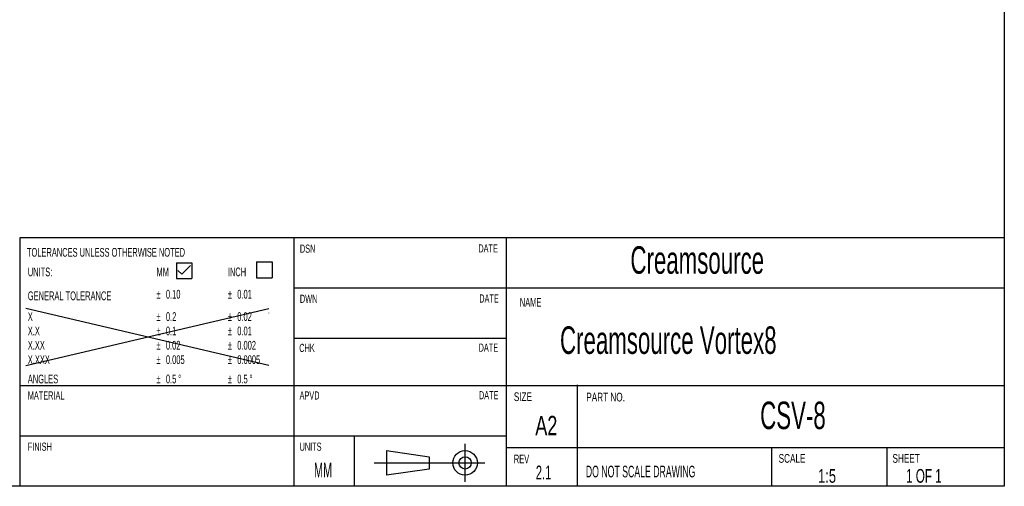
# Model space of a CAD drawing. Header units: millimetres. Extents: x 9 to 583, y 10 to 410.
# Tile 76 of 122: x 404 to 583, y 10 to 95. Entities that reach past the tile are written whole.
import ezdxf

# ---------------------------------------------------------------- set-up
doc = ezdxf.new("R2010")
doc.units = ezdxf.units.MM
doc.linetypes.add('CENTER', pattern=[10.16, 6.35, -1.27, 1.27, -1.27])
doc.layers.add('DEFAULT_1', color=116, linetype='CENTER')
doc.layers.add('SLD-0', color=179, linetype='Continuous')
doc.styles.add('SLDTEXTSTYLE0', font='TXT', dxfattribs={"width": 0.605})
doc.styles.add('SLDTEXTSTYLE1', font='TXT', dxfattribs={"width": 0.56})
doc.styles.add('SLDTEXTSTYLE2', font='TXT', dxfattribs={"width": 0.7})
doc.styles.add('SLDTEXTSTYLE3', font='TXT', dxfattribs={"width": 0.633333})

# ---------------------------------------------------------------- blocks, each defined once
blk = doc.blocks.new('SW_NOTE_0')
at = {"layer": 'SLD-0', "color": 0, "char_height": 1.59, "attachment_point": 1, "style": 'SLDTEXTSTYLE1'}
for s, insert in [('X', (0, 2.05)), ('X.X', (0, -0.56)), ('X.XX', (0, -3.16)), ('X.XXX', (0, -5.77))]:
    blk.add_mtext(s, dxfattribs=dict(at, insert=insert))
blk = doc.blocks.new('SW_NOTE_0_1')
at = {"layer": 'SLD-0', "color": 0, "char_height": 1.59, "attachment_point": 1, "style": 'SLDTEXTSTYLE1'}
for s, insert in [('%%p', (0, 2.05)), ('0.2', (1.71, 2.05)), ('%%p', (0, -0.56)), ('0.1', (1.71, -0.56)), ('%%p', (0, -3.16)), ('0.02', (1.71, -3.16)), ('%%p', (0, -5.77)), ('0.005', (1.71, -5.77))]:
    blk.add_mtext(s, dxfattribs=dict(at, insert=insert))
blk = doc.blocks.new('SW_NOTE_0_2')
at = {"layer": 'SLD-0', "color": 0, "char_height": 1.59, "attachment_point": 1, "style": 'SLDTEXTSTYLE1'}
for s, insert in [('%%p', (0, 2.05)), ('0.02', (1.71, 2.05)), ('%%p', (0, -0.56)), ('0.01', (1.71, -0.56)), ('%%p', (0, -3.16)), ('0.002', (1.71, -3.16)), ('%%p', (0, -5.77)), ('0.0005', (1.71, -5.77))]:
    blk.add_mtext(s, dxfattribs=dict(at, insert=insert))
blk = doc.blocks.new('SW_NOTE_0_3')
at = {"layer": 'SLD-0', "color": 0, "char_height": 1.59, "attachment_point": 1, "style": 'SLDTEXTSTYLE1'}
for s, insert in [('%%p', (0, 2.05)), ('0.10', (1.71, 2.05))]:
    blk.add_mtext(s, dxfattribs=dict(at, insert=insert))
blk = doc.blocks.new('SW_NOTE_0_4')
at = {"layer": 'SLD-0', "color": 0, "char_height": 1.59, "attachment_point": 1, "style": 'SLDTEXTSTYLE1'}
for s, insert in [('%%p', (0, 2.05)), ('0.01', (1.71, 2.05))]:
    blk.add_mtext(s, dxfattribs=dict(at, insert=insert))
blk = doc.blocks.new('SW_NOTE_0_5')
at = {"layer": 'SLD-0', "color": 0, "char_height": 1.59, "attachment_point": 1, "style": 'SLDTEXTSTYLE1'}
for s, insert in [('%%p', (0, 2.05)), ('0.5', (1.71, 2.05)), ('%%d', (3.94, 2.05))]:
    blk.add_mtext(s, dxfattribs=dict(at, insert=insert))
blk = doc.blocks.new('SW_NOTE_0_6')
at = {"layer": 'SLD-0', "color": 0, "char_height": 1.59, "attachment_point": 1, "style": 'SLDTEXTSTYLE1'}
for s, insert in [('%%p', (0, 2.05)), ('0.5', (1.71, 2.05)), ('%%d', (3.94, 2.05))]:
    blk.add_mtext(s, dxfattribs=dict(at, insert=insert))

msp = doc.modelspace()

# ---------------------------------------------------------------- linework, layer by layer
at = {"color": 7, "linetype": 'Continuous', "lineweight": 18}
msp.add_line((449.3144, 41.4906), (449.3144, 41.3932), dxfattribs=at)
at = {"layer": 'SLD-0', "color": 179, "linetype": 'Continuous'}
for p, q in [((582.9361, 409.9562), (582.9361, 9.9562)), ((582.9361, 9.9562), (8.9361, 9.9562))]:
    msp.add_line(p, q, dxfattribs=at)
at = {"layer": 'SLD-0'}
for p, q in [((404.1745, 9.9562), (404.1745, 55.1682)), ((404.1745, 55.1682), (582.9361, 55.1682)), ((453.9041, 9.9562), (453.9041, 55.1682)), ((492.5121, 9.9562), (492.5121, 55.1682)), ((432.5688, 50.5715), (435.3725, 50.5715)), ((432.5688, 50.5715), (432.5688, 47.6689)), ((435.3725, 50.5715), (435.3725, 47.6689)), ((447.121, 50.7191), (449.9248, 50.7191)), ((447.121, 50.7191), (447.121, 47.8165)), ((449.9248, 50.7191), (449.9248, 47.8165)), ((432.821, 49.173), (433.5081, 48.4859)), ((433.5081, 48.4859), (435.1002, 50.078)), ((432.5688, 47.6689), (435.3725, 47.6689)), ((447.121, 47.8165), (449.9248, 47.8165)), ((453.9041, 46.0242), (582.9361, 46.0242)), ((405.1738, 31.9124), (449.3144, 42.2661)), ((449.3144, 31.9124), (405.1738, 42.2661)), ((453.9041, 36.8802), (492.5121, 36.8802)), ((404.1745, 28.2442), (582.9361, 28.2442)), ((505.4189, 9.9562), (505.4189, 28.39)), ((404.1745, 19.1002), (492.5121, 19.1002)), ((464.8845, 9.9562), (464.8845, 19.1002)), ((470.7189, 16.4396), (478.4373, 15.325)), ((470.7189, 16.4396), (470.7189, 11.9813)), ((484.9791, 10.7582), (484.9791, 17.6476)), ((492.5121, 16.979), (582.9361, 16.979)), ((540.6835, 9.9562), (540.6835, 16.979)), ((561.6386, 9.9562), (561.6386, 16.979)), ((478.4373, 15.325), (478.4373, 13.0959)), ((468.479, 14.2111), (488.5763, 14.2111)), ((478.4373, 13.0959), (470.7189, 11.9813))]:
    msp.add_line(p, q, dxfattribs=at)
for radius in [2.2291, 1.1146]:
    msp.add_circle((484.9791, 14.2105), radius, dxfattribs=at)

# ---------------------------------------------------------------- block references
for name, p in [('SW_NOTE_0_3', (428.9263, 43.5868)), ('SW_NOTE_0_4', (441.889, 43.5868)), ('SW_NOTE_0', (405.5481, 39.5235)), ('SW_NOTE_0_1', (428.9263, 39.5235)), ('SW_NOTE_0_2', (441.889, 39.5235)), ('SW_NOTE_0_5', (428.9263, 28.1894)), ('SW_NOTE_0_6', (441.889, 28.1894))]:
    msp.add_blockref(name, p, dxfattribs=at)

# ---------------------------------------------------------------- texts
at = {"layer": 'DEFAULT_1', "style": 'SLDTEXTSTYLE0'}
for s, insert, char_height, attachment_point in [('Creamsource', (515.0144, 53.5564), 5, 1), ('Creamsource Vortex8', (502.2227, 39.0059), 5, 1), ('CSV-8', (544.5415, 25.34), 5, 2), ('2.1', (497.8323, 13.7204), 2.5, 1)]:
    msp.add_mtext(s, dxfattribs=dict(at, insert=insert, char_height=char_height, attachment_point=attachment_point))
at = {"layer": 'SLD-0'}
for s, insert, char_height, attachment_point, style in [('DSN', (454.975, 53.8607), 1.48608, 1, 'SLDTEXTSTYLE1'), ('DATE', (487.3899, 53.9055), 1.48608, 1, 'SLDTEXTSTYLE1'), ('TOLERANCES UNLESS OTHERWISE NOTED', (405.3891, 53.2431), 1.5875, 1, 'SLDTEXTSTYLE1'), ('UNITS:', (405.5481, 49.691), 1.5875, 1, 'SLDTEXTSTYLE1'), ('MM', (428.9263, 49.691), 1.5875, 1, 'SLDTEXTSTYLE1'), ('INCH', (441.889, 49.691), 1.5875, 1, 'SLDTEXTSTYLE1'), ('GENERAL TOLERANCE', (405.5481, 45.3478), 1.58957, 1, 'SLDTEXTSTYLE1'), ('DWN', (454.975, 44.7638), 1.48608, 1, 'SLDTEXTSTYLE1'), ('DATE', (487.5568, 44.8086), 1.48608, 1, 'SLDTEXTSTYLE1'), ('NAME', (494.9283, 44.1569), 1.5875, 1, 'SLDTEXTSTYLE1'), ('CHK', (454.8583, 35.8356), 1.48608, 1, 'SLDTEXTSTYLE1'), ('DATE', (487.4401, 35.8804), 1.48608, 1, 'SLDTEXTSTYLE1'), ('ANGLES', (405.5481, 30.2385), 1.58957, 1, 'SLDTEXTSTYLE1'), ('MATERIAL', (405.5481, 27.1992), 1.48608, 1, 'SLDTEXTSTYLE1'), ('APVD', (454.9167, 27.1992), 1.48608, 1, 'SLDTEXTSTYLE1'), ('DATE', (487.4985, 27.244), 1.48608, 1, 'SLDTEXTSTYLE1'), ('SIZE', (493.8349, 27.0208), 1.5875, 1, 'SLDTEXTSTYLE2'), ('PART NO.', (506.999, 26.9529), 1.5875, 1, 'SLDTEXTSTYLE2'), ('A2', (499.74, 22.7422), 3.5, 2, 'SLDTEXTSTYLE2'), ('FINISH', (405.5481, 17.8969), 1.48608, 1, 'SLDTEXTSTYLE1'), ('UNITS', (454.9167, 17.8969), 1.48608, 1, 'SLDTEXTSTYLE1'), ('REV', (493.8349, 15.704), 1.5875, 1, 'SLDTEXTSTYLE1'), ('SCALE', (541.94, 15.8168), 1.5875, 1, 'SLDTEXTSTYLE2'), ('SHEET', (562.6216, 15.8168), 1.5875, 1, 'SLDTEXTSTYLE2'), ('MM', (457.5289, 14.2226), 2.64583, 1, 'SLDTEXTSTYLE1'), ('DO NOT SCALE DRAWING', (506.9176, 13.6963), 2.116667, 1, 'SLDTEXTSTYLE1'), ('1:5', (549.1125, 13.0965), 2.5, 1, 'SLDTEXTSTYLE2'), ('1 OF 1', (565.0913, 13.0965), 2.5, 1, 'SLDTEXTSTYLE3')]:
    msp.add_mtext(s, dxfattribs=dict(at, insert=insert, char_height=char_height, attachment_point=attachment_point, style=style))

doc.saveas('drawing.dxf')
